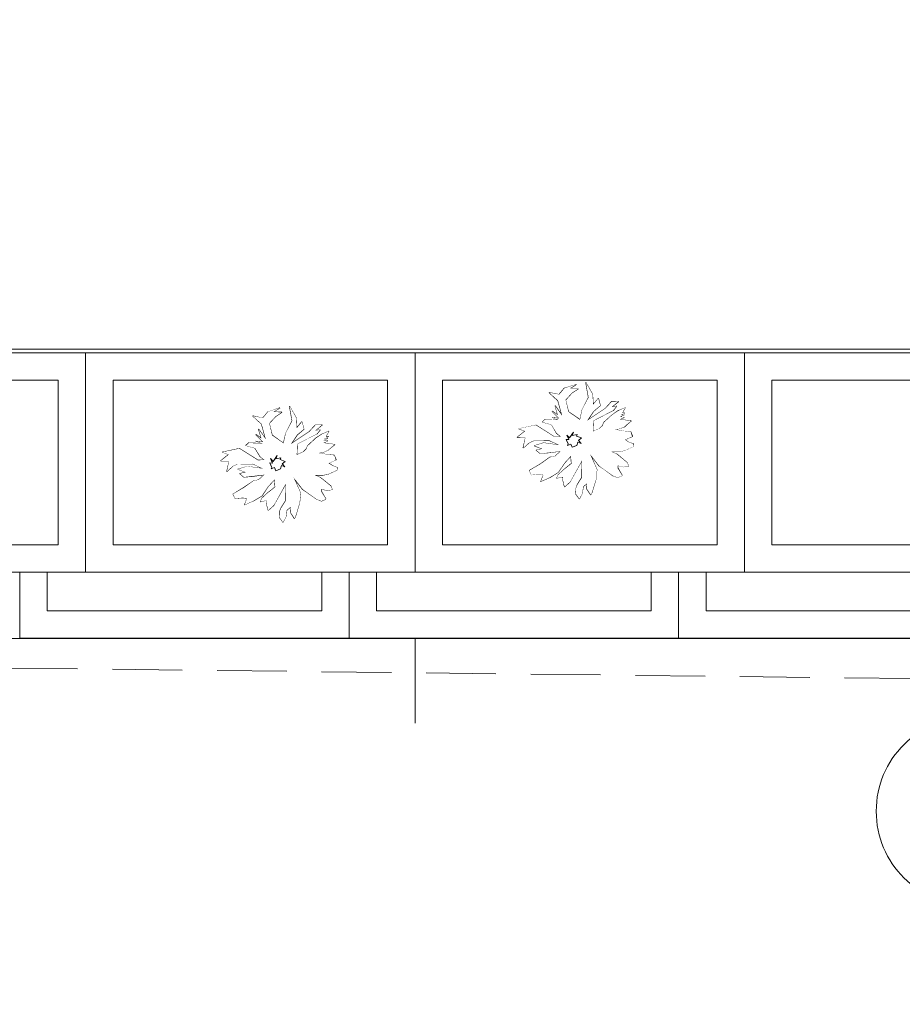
# Model space of a CAD drawing. Header units: centimetres. Extents: x -122 to 72759, y 3298 to 43172.
# Tile 24 of 243: x 34811 to 34972, y 10552 to 10732. Entities that reach past the tile are written whole.
import ezdxf

# ---------------------------------------------------------------- set-up
doc = ezdxf.new("R2010")
doc.units = ezdxf.units.CM
doc.header["$MEASUREMENT"] = 0
doc.linetypes.add('DASH2', pattern=[19.05, 12.7, -6.35])
doc.linetypes.add('DASHDOT', pattern=[25.4, 12.7, -6.35, 0, -6.35])
for name, color, linetype, lineweight in [('0-OSIE', 7, 'DASHDOT', 5), ('0-WIDOSK', 7, 'Continuous', 5), ('_ nowe meble', 7, 'Continuous', 5), ('PRZERYWANA', 7, 'DASH2', 5), ('wymiarowanie', 7, 'Continuous', 5), ('ZZZ_Xref', 7, 'Continuous', 5)]:
    doc.layers.add(name, color=color, linetype=linetype, lineweight=lineweight)

# ---------------------------------------------------------------- blocks, each defined once
blk = doc.blocks.new('G$CA1DC9C89')
at = {"layer": '0-OSIE', "lineweight": 5, "ltscale": 40}
blk.add_circle((338.27, -27.99), 17.14, dxfattribs=at)
at = {"layer": '_ nowe meble', "lineweight": 5, "ltscale": 0.5}
for points in [[(162.24, 764.75), (77.15, 765.38), (77.15, 495.81), (65.14, 495.81), (65.14, 465.82), (53.15, 465.82), (53.16, 56.24), (4727.78, 55.45)], [(188.51, 55.54), (188.51, 33.37)], [(237.13, 55.53), (237.13, -11.96)], [(285.87, 55.54), (285.87, 33.37)]]:
    blk.add_lwpolyline(points, dxfattribs=at)
at = {"layer": 'PRZERYWANA', "lineweight": 5}
blk.add_lwpolyline([(-389.44, 4.56), (3619.14, -42.34), (5340.22, -63.18)], dxfattribs=at)
at = {"layer": 'wymiarowanie', "lineweight": 5, "ltscale": 0.5}
blk.add_lwpolyline([(2759.45, 55.45), (2759.45, 15.45), (1725.13, 15.45), (1725.13, 3.45), (1437.13, 3.54), (1437.13, -8.46), (957.13, -8.46), (957.13, 3.49), (1.15, 3.49), (1.15, 633.82), (13.15, 633.82), (13.15, 645.82), (25.15, 645.82), (25.14, 705.82), (37.13, 705.82), (36.77, 764.65), (77.15, 765.38), (77.15, 495.81), (65.14, 495.82), (65.14, 465.82), (53.14, 465.82), (53.15, 55.54)], close=True, dxfattribs=at)
at = {"lineweight": 5, "ltscale": 0.5}
blk.add_wipeout([(165.13, 43.54), (225.13, 43.54), (225.13, 3.54), (165.13, 3.54)], dxfattribs=at).dxf.layer = '_ nowe meble'
at = {"layer": '_ nowe meble', "lineweight": 5, "ltscale": 0.5}
for points in [[(165.13, 43.54), (165.13, 3.54), (225.13, 3.54), (225.13, 43.54)], [(170.13, 38.54), (170.13, 8.54), (220.13, 8.54), (220.13, 38.54)]]:
    blk.add_lwpolyline(points, close=True, dxfattribs=at)
at = {"lineweight": 5, "ltscale": 0.5}
for points in [[(117.13, 55.54), (177.13, 55.54), (177.13, 15.54), (117.13, 15.54)], [(225.13, 43.54), (285.13, 43.54), (285.13, 3.54), (225.13, 3.54)]]:
    blk.add_wipeout(points, dxfattribs=at).dxf.layer = '_ nowe meble'
at = {"layer": '_ nowe meble', "lineweight": 5, "ltscale": 0.5}
for points in [[(117.13, 55.54), (117.13, 15.54), (177.13, 15.54), (177.13, 55.54)], [(122.13, 50.54), (122.13, 20.54), (172.13, 20.54), (172.13, 50.54)], [(225.13, 43.54), (225.13, 3.54), (285.13, 3.54), (285.13, 43.54)], [(230.13, 38.54), (230.13, 8.54), (280.13, 8.54), (280.13, 38.54)]]:
    blk.add_lwpolyline(points, close=True, dxfattribs=at)
at = {"lineweight": 5, "ltscale": 0.5}
for points in [[(177.13, 55.54), (237.13, 55.54), (237.13, 15.54), (177.13, 15.54)], [(285.13, 43.54), (345.13, 43.54), (345.13, 3.54), (285.13, 3.54)]]:
    blk.add_wipeout(points, dxfattribs=at).dxf.layer = '_ nowe meble'
at = {"layer": '0-WIDOSK', "lineweight": 5}
blk.add_lwpolyline([(222.07, 30.62), (221.17, 30.46), (220.09, 30.71), (220.07, 30.21), (220.9, 28.89), (220.09, 28.53), (219.22, 28.86), (217.77, 29.91), (216.71, 30.65), (215.02, 32.81), (215.47, 31.8), (216.29, 29.98), (216.11, 28.2), (215.42, 25.95), (215.2, 25.36), (214.45, 26.49), (214.5, 27.48), (213.78, 26.91), (213.62, 25.63), (213.09, 24.66), (212.43, 25.58), (212.47, 26.57), (212.7, 27.16), (213.55, 28.51), (213.58, 31.68), (212.51, 29.74), (211.44, 27.8), (210.4, 26.86), (210.06, 28.16), (210.08, 28.66), (208.98, 28.4), (209.21, 28.99), (210.24, 29.94), (211.67, 31.07), (211.54, 32.46), (210.39, 31.22), (209.23, 29.49), (207.7, 28.56), (206.08, 27.83), (206.53, 29.01), (205.74, 29.14), (204.35, 29), (203.99, 29.81), (205.92, 30.92), (207.76, 32.23), (208.66, 32.39), (209.69, 33.33), (207.39, 33.03), (206, 32.9), (205.23, 33.52), (206.34, 33.77), (204.87, 34.33), (206.58, 34.85), (209.44, 34.43), (207.59, 35.31), (204.71, 35.23), (203.9, 34.87), (202.87, 33.92), (203.25, 35.79), (201.76, 35.85), (203.2, 36.98), (202.03, 37.43), (205.13, 38.09), (208.51, 35.96), (209.7, 36.01), (208.94, 36.64), (208.01, 38.16), (206.34, 38.63), (206.86, 39.11), (209.33, 39), (208.16, 39.45), (209.45, 39.29), (208.12, 40.64), (209.17, 39.9), (208.65, 41.61), (209.96, 39.77), (209.19, 42.58), (207.57, 44.03), (209.43, 43.66), (210.38, 44.81), (212.49, 45.51), (211.37, 44.76), (212.85, 44.7), (211.73, 43.96), (210.58, 42.72), (211.09, 40.51), (213.2, 39.03), (213.58, 40.9), (214.77, 43.13), (214.29, 45.83), (215.48, 43.7), (215.6, 41.81), (216.54, 42.96), (216.89, 41.65), (215.65, 40.62), (214.49, 38.88), (217.85, 41.12), (219, 42.36), (220.19, 42.41), (218.96, 41.37), (219.85, 41.53), (219.23, 40.76), (215.68, 38.93), (215.59, 36.95), (216.81, 37.49), (217.32, 37.97), (217.55, 38.55), (219.09, 39.97), (220.22, 40.72), (221.43, 41.26), (220.89, 40.29), (221.39, 40.27), (220.58, 39.91), (221.28, 39.98), (220.47, 39.62), (221.26, 39.48), (220.45, 39.12), (222.52, 38.84), (221.8, 38.27), (221.28, 37.8), (220.47, 37.44), (219.57, 37.28), (221.15, 37.01), (222.43, 36.86), (222.79, 36.05), (222.59, 35.96), (221.38, 35.41), (222.06, 34.99), (222.93, 34.65), (222.91, 34.16), (221.3, 33.43), (220.4, 33.27), (218.71, 33.25), (217.74, 33.78), (219.88, 32.8), (221.8, 31.23)], close=True, dxfattribs=at)
at = {"layer": '_ nowe meble', "lineweight": 5, "ltscale": 0.5}
for points in [[(177.13, 55.54), (177.13, 15.54), (237.13, 15.54), (237.13, 55.54)], [(182.13, 50.54), (182.13, 20.54), (232.13, 20.54), (232.13, 50.54)], [(285.13, 43.54), (285.13, 3.54), (345.13, 3.54), (345.13, 43.54)], [(290.13, 38.54), (290.13, 8.54), (340.13, 8.54), (340.13, 38.54)]]:
    blk.add_lwpolyline(points, close=True, dxfattribs=at)
at = {"lineweight": 5}
blk.add_wipeout([(209.23, 29.49), (210.39, 31.22), (211.54, 32.46), (211.67, 31.07), (210.24, 29.94), (209.21, 28.99), (208.98, 28.4), (210.08, 28.66), (210.06, 28.16), (210.4, 26.86), (211.44, 27.8), (213.58, 31.68), (213.55, 28.51), (212.7, 27.16), (212.48, 26.59), (212.43, 25.58), (213.09, 24.66), (213.62, 25.63), (213.78, 26.91), (214.5, 27.48), (214.45, 26.49), (215.2, 25.36), (215.42, 25.95), (216.11, 28.2), (216.29, 29.98), (215.02, 32.81), (216.71, 30.65), (219.22, 28.86), (220.09, 28.53), (220.9, 28.89), (220.07, 30.21), (220.09, 30.71), (221.17, 30.46), (222.07, 30.62), (221.8, 31.23), (219.88, 32.8), (217.74, 33.78), (218.71, 33.25), (220.4, 33.27), (221.3, 33.43), (222.91, 34.16), (222.93, 34.65), (222.06, 34.99), (221.38, 35.41), (222.69, 36), (222.43, 36.86), (221.15, 37.01), (219.57, 37.28), (220.47, 37.44), (221.28, 37.8), (221.28, 37.8), (221.8, 38.27), (222.52, 38.84), (220.45, 39.12), (221.26, 39.48), (220.47, 39.62), (221.28, 39.98), (220.58, 39.91), (221.39, 40.27), (220.89, 40.29), (221.43, 41.26), (220.22, 40.72), (219.09, 39.97), (217.55, 38.55), (217.32, 37.97), (216.81, 37.49), (215.59, 36.95), (215.68, 38.93), (219.23, 40.76), (219.85, 41.53), (218.96, 41.37), (220.19, 42.41), (219, 42.36), (217.85, 41.12), (214.49, 38.88), (215.65, 40.62), (216.89, 41.65), (216.54, 42.96), (215.6, 41.81), (215.48, 43.7), (214.29, 45.83), (214.77, 43.13), (213.58, 40.9), (213.2, 39.03), (211.09, 40.51), (210.58, 42.72), (211.73, 43.96), (212.85, 44.7), (211.37, 44.76), (212.49, 45.51), (210.38, 44.81), (209.43, 43.66), (207.57, 44.03), (209.19, 42.58), (209.96, 39.77), (208.65, 41.61), (209.17, 39.9), (208.12, 40.64), (209.45, 39.29), (208.16, 39.45), (209.33, 39), (206.86, 39.11), (206.34, 38.63), (208.01, 38.16), (208.94, 36.64), (209.7, 36.01), (208.51, 35.96), (205.13, 38.09), (202.03, 37.43), (203.2, 36.98), (201.76, 35.85), (203.25, 35.79), (202.87, 33.92), (203.9, 34.87), (204.71, 35.23), (207.59, 35.31), (209.44, 34.43), (206.58, 34.85), (204.87, 34.33), (206.34, 33.77), (205.23, 33.52), (206, 32.9), (209.69, 33.33), (208.66, 32.39), (207.76, 32.23), (205.92, 30.92), (203.99, 29.81), (204.35, 29), (205.74, 29.14), (206.53, 29.01), (206.08, 27.83), (207.7, 28.56)], dxfattribs=at).dxf.layer = '0-WIDOSK'
at = {"lineweight": 5, "ltscale": 0.5}
blk.add_wipeout([(237.13, 55.54), (297.13, 55.54), (297.13, 15.54), (237.13, 15.54)], dxfattribs=at).dxf.layer = '_ nowe meble'
at = {"layer": '0-WIDOSK', "lineweight": 5}
for p, q in [((211.17, 35.45), (210.8, 36.26)), ((210.8, 36.26), (211.28, 35.74)), ((211.28, 35.74), (212.02, 36.8)), ((212.02, 36.8), (211.79, 36.22)), ((211.79, 36.22), (212.69, 36.38)), ((212.69, 36.38), (212.58, 36.09)), ((212.58, 36.09), (213.46, 35.75)), ((211.03, 34.66), (210.67, 35.47)), ((210.67, 35.47), (211.17, 35.45)), ((210.92, 34.37), (211.03, 34.66)), ((211.53, 34.64), (210.92, 34.37)), ((211.8, 34.04), (211.53, 34.64)), ((212.61, 34.4), (211.8, 34.04)), ((212.83, 34.98), (212.61, 34.4)), ((213.42, 34.76), (212.83, 34.98)), ((213.46, 35.75), (212.94, 35.28)), ((212.94, 35.28), (213.42, 34.76))]:
    blk.add_line(p, q, dxfattribs=at)
blk.add_lwpolyline([(276.04, 34.9), (275.15, 34.74), (274.07, 34.99), (274.04, 34.49), (274.88, 33.17), (274.07, 32.81), (273.19, 33.14), (271.75, 34.2), (270.69, 34.93), (269, 37.09), (269.45, 36.08), (270.27, 34.26), (270.09, 32.48), (269.4, 30.23), (269.18, 29.64), (268.43, 30.77), (268.47, 31.76), (267.76, 31.19), (267.6, 29.91), (267.06, 28.94), (266.41, 29.86), (266.45, 30.85), (266.67, 31.44), (267.53, 32.79), (267.56, 35.96), (266.49, 34.02), (265.41, 32.09), (264.38, 31.14), (264.04, 32.44), (264.06, 32.94), (262.96, 32.69), (263.18, 33.27), (264.22, 34.22), (265.65, 35.35), (265.51, 36.74), (264.37, 35.5), (263.2, 33.77), (261.68, 32.84), (260.06, 32.11), (260.51, 33.29), (259.72, 33.42), (258.32, 33.28), (257.96, 34.09), (259.89, 35.2), (261.73, 36.51), (262.63, 36.67), (263.67, 37.61), (261.37, 37.31), (259.98, 37.18), (259.21, 37.8), (260.31, 38.05), (258.85, 38.61), (260.56, 39.13), (263.42, 38.72), (261.57, 39.59), (258.69, 39.51), (257.88, 39.15), (256.85, 38.2), (257.23, 40.07), (255.74, 40.13), (257.18, 41.26), (256.01, 41.71), (259.11, 42.37), (262.49, 40.24), (263.68, 40.29), (262.91, 40.92), (261.99, 42.45), (260.32, 42.91), (260.84, 43.39), (263.31, 43.28), (262.14, 43.73), (263.42, 43.57), (262.09, 44.92), (263.15, 44.18), (262.63, 45.89), (263.94, 44.05), (263.17, 46.86), (261.54, 48.31), (263.41, 47.94), (264.35, 49.09), (266.47, 49.79), (265.34, 49.05), (266.83, 48.98), (265.7, 48.24), (264.56, 47), (265.06, 44.79), (267.18, 43.31), (267.56, 45.18), (268.74, 47.41), (268.26, 50.11), (269.46, 47.98), (269.58, 46.09), (270.52, 47.24), (270.86, 45.93), (269.63, 44.9), (268.46, 43.16), (271.83, 45.4), (272.97, 46.64), (274.17, 46.69), (272.93, 45.65), (273.83, 45.81), (273.2, 45.04), (269.66, 43.21), (269.57, 41.23), (270.78, 41.77), (271.3, 42.25), (271.52, 42.83), (273.07, 44.25), (274.19, 45), (275.41, 45.54), (274.87, 44.57), (275.37, 44.55), (274.56, 44.19), (275.25, 44.26), (274.44, 43.9), (275.23, 43.77), (274.42, 43.4), (276.49, 43.12), (275.78, 42.55), (275.26, 42.08), (274.45, 41.72), (273.55, 41.56), (275.13, 41.29), (276.41, 41.14), (276.77, 40.33), (276.57, 40.24), (275.36, 39.69), (276.03, 39.27), (276.91, 38.93), (276.89, 38.44), (275.27, 37.71), (274.37, 37.55), (272.69, 37.53), (271.72, 38.06), (273.86, 37.08), (275.77, 35.51)], close=True, dxfattribs=at)
at = {"layer": '_ nowe meble', "lineweight": 5, "ltscale": 0.5}
for points in [[(237.13, 55.54), (237.13, 15.54), (297.13, 15.54), (297.13, 55.54)], [(242.13, 50.54), (242.13, 20.54), (292.13, 20.54), (292.13, 50.54)]]:
    blk.add_lwpolyline(points, close=True, dxfattribs=at)
at = {"lineweight": 5}
blk.add_wipeout([(263.2, 33.77), (264.37, 35.5), (265.51, 36.74), (265.65, 35.35), (264.22, 34.22), (263.18, 33.27), (262.96, 32.69), (264.06, 32.94), (264.04, 32.44), (264.38, 31.14), (265.41, 32.09), (267.56, 35.96), (267.53, 32.79), (266.67, 31.44), (266.46, 30.87), (266.41, 29.86), (267.06, 28.94), (267.6, 29.91), (267.76, 31.19), (268.47, 31.76), (268.43, 30.77), (269.18, 29.64), (269.4, 30.23), (270.09, 32.48), (270.27, 34.26), (269, 37.09), (270.69, 34.93), (273.19, 33.14), (274.07, 32.81), (274.88, 33.17), (274.04, 34.49), (274.07, 34.99), (275.15, 34.74), (276.04, 34.9), (275.77, 35.51), (273.86, 37.08), (271.72, 38.06), (272.69, 37.53), (274.37, 37.55), (275.27, 37.71), (276.89, 38.44), (276.91, 38.93), (276.03, 39.27), (275.36, 39.69), (276.67, 40.28), (276.41, 41.14), (275.13, 41.29), (273.55, 41.56), (274.45, 41.72), (275.26, 42.08), (275.26, 42.08), (275.78, 42.55), (276.49, 43.12), (274.42, 43.4), (275.23, 43.77), (274.44, 43.9), (275.25, 44.26), (274.56, 44.19), (275.37, 44.55), (274.87, 44.57), (275.41, 45.54), (274.19, 45), (273.07, 44.25), (271.52, 42.83), (271.3, 42.25), (270.78, 41.77), (269.57, 41.23), (269.66, 43.21), (273.2, 45.04), (273.83, 45.81), (272.93, 45.65), (274.17, 46.69), (272.97, 46.64), (271.83, 45.4), (268.46, 43.16), (269.63, 44.9), (270.86, 45.93), (270.52, 47.24), (269.58, 46.09), (269.46, 47.98), (268.26, 50.11), (268.74, 47.41), (267.56, 45.18), (267.18, 43.31), (265.06, 44.79), (264.56, 47), (265.7, 48.24), (266.83, 48.98), (265.34, 49.05), (266.47, 49.79), (264.35, 49.09), (263.41, 47.94), (261.54, 48.31), (263.17, 46.86), (263.94, 44.05), (262.63, 45.89), (263.15, 44.18), (262.09, 44.92), (263.42, 43.57), (262.14, 43.73), (263.31, 43.28), (260.84, 43.39), (260.32, 42.91), (261.99, 42.45), (262.91, 40.92), (263.68, 40.29), (262.49, 40.24), (259.11, 42.37), (256.01, 41.71), (257.18, 41.26), (255.74, 40.13), (257.23, 40.07), (256.85, 38.2), (257.88, 39.15), (258.69, 39.51), (261.57, 39.59), (263.42, 38.72), (260.56, 39.13), (258.85, 38.61), (260.31, 38.05), (259.21, 37.8), (259.98, 37.18), (263.67, 37.61), (262.63, 36.67), (261.73, 36.51), (259.89, 35.2), (257.96, 34.09), (258.32, 33.28), (259.72, 33.42), (260.51, 33.29), (260.06, 32.11), (261.68, 32.84)], dxfattribs=at).dxf.layer = '0-WIDOSK'
at = {"lineweight": 5, "ltscale": 0.5}
blk.add_wipeout([(297.13, 55.54), (357.13, 55.54), (357.13, 15.54), (297.13, 15.54)], dxfattribs=at).dxf.layer = '_ nowe meble'
at = {"layer": '0-WIDOSK', "lineweight": 5}
for p, q in [((265.01, 38.94), (264.65, 39.75)), ((264.65, 39.75), (265.14, 39.73)), ((265.14, 39.73), (264.78, 40.54)), ((264.78, 40.54), (265.26, 40.03)), ((265.26, 40.03), (266, 41.08)), ((266, 41.08), (265.77, 40.5)), ((265.77, 40.5), (266.67, 40.66)), ((266.67, 40.66), (266.56, 40.37)), ((266.56, 40.37), (267.44, 40.03)), ((267.44, 40.03), (266.92, 39.56)), ((266.92, 39.56), (267.4, 39.04)), ((264.9, 38.65), (265.01, 38.94)), ((265.51, 38.92), (264.9, 38.65)), ((265.78, 38.32), (265.51, 38.92)), ((266.59, 38.68), (265.78, 38.32)), ((266.81, 39.26), (266.59, 38.68)), ((267.4, 39.04), (266.81, 39.26))]:
    blk.add_line(p, q, dxfattribs=at)
at = {"layer": '_ nowe meble', "lineweight": 5, "ltscale": 0.5}
for points in [[(297.13, 55.54), (297.13, 15.54), (357.13, 15.54), (357.13, 55.54)], [(302.13, 50.54), (302.13, 20.54), (352.13, 20.54), (352.13, 50.54)]]:
    blk.add_lwpolyline(points, close=True, dxfattribs=at)

msp = doc.modelspace()

# ---------------------------------------------------------------- block references
at = {"layer": 'ZZZ_Xref'}
msp.add_blockref('G$CA1DC9C89', (34646.15529, 10615.38849), dxfattribs=at)

doc.saveas('drawing.dxf')
